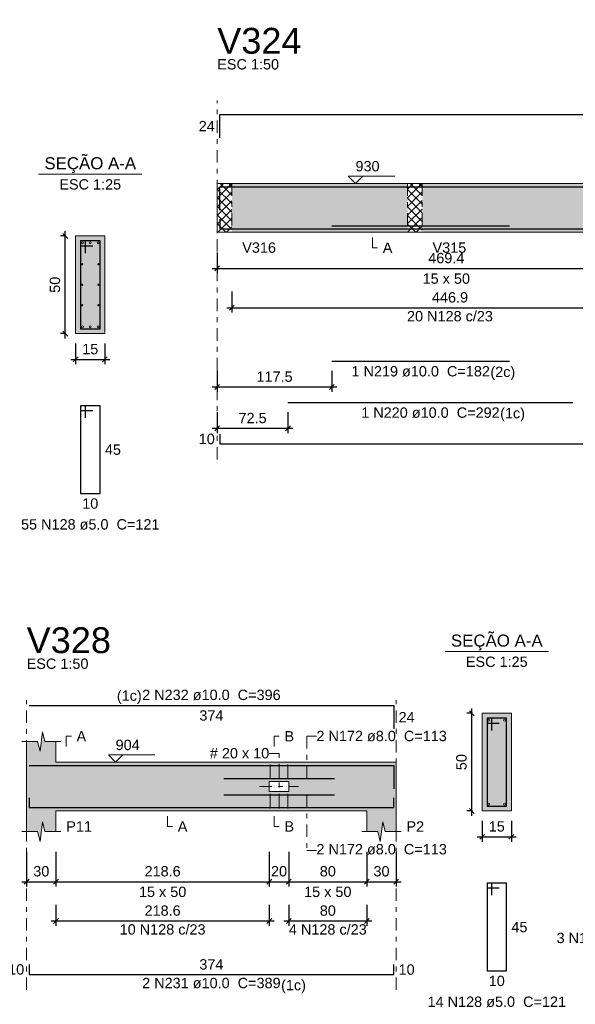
# Model space of a CAD drawing. Header units: millimetres. Extents: x 0 to 119, y 0 to 84.
# Tile 7 of 30: x 32 to 43, y 21 to 42. Entities that reach past the tile are written whole.
import ezdxf

# ---------------------------------------------------------------- set-up
doc = ezdxf.new("R2010")
doc.units = ezdxf.units.MM
doc.header["$MEASUREMENT"] = 0
doc.linetypes.add('DASHDOT', pattern=[2.54, 1.27, -0.635, 0, -0.635])
doc.linetypes.add('NULL', pattern=[0])
doc.layers.get('0').update_dxf_attribs({"lineweight": 18})
for name, color, linetype, lineweight in [('Descrição da armadura', 7, 'Continuous', 0), ('DT-Arm complementar', 5, 'Continuous', 5), ('DT-Barras na forma', 2, 'Continuous', 30), ('DT-Barras no corte', 5, 'Continuous', 5), ('DT-Barras rebatidas', 2, 'Continuous', 30), ('DT-Cotas', 9, 'Continuous', 5), ('DT-Forma', 5, 'Continuous', 5), ('DT-Hachura forma vigas', 254, 'Continuous', 5), ('DT-Hachura intersecção vigas', 9, 'Continuous', 5), ('DT-Hachura seção vigas', 254, 'Continuous', 5), ('DT-Pontilhado', 9, 'DASHDOT', 5), ('DT-Textos', 7, 'Continuous', 5), ('DT-Título', 3, 'Continuous', 20), ('Textos armaduras', 7, 'Continuous', 0)]:
    doc.layers.add(name, color=color, linetype=linetype, lineweight=lineweight)
doc.styles.add('Arial', font='txt')
doc.dimstyles.new('UM_25.000000', dxfattribs={"dimtxt": 0.18, "dimasz": 0.1, "dimexe": 0.1, "dimexo": 0.2, "dimgap": 0, "dimtad": 1, "dimtih": 1, "dimtoh": 1, "dimdec": 1, "dimlfac": 25, "dimzin": 0, "dimdsep": 46, "dimtxsty": 'Standard', "dimcen": 0.09, "dimdle": 0.1, "dimadec": 1, "dimazin": 2, "dimtfac": 1, "dimtdec": 4, "dimtofl": 0, "dimtmove": 0, "dimatfit": 3, "dimfxl": 1, "dimtolj": 1, "dimarcsym": 0})
doc.dimstyles.new('UM_50.000000', dxfattribs={"dimtxt": 0.18, "dimasz": 0.1, "dimexe": 0.1, "dimexo": 0.2, "dimgap": 0, "dimtad": 1, "dimtih": 1, "dimtoh": 1, "dimdec": 1, "dimlfac": 50, "dimzin": 0, "dimdsep": 46, "dimtxsty": 'Standard', "dimcen": 0.09, "dimdle": 0.1, "dimadec": 1, "dimazin": 2, "dimtfac": 1, "dimtdec": 4, "dimtofl": 0, "dimtmove": 0, "dimatfit": 3, "dimfxl": 1, "dimtolj": 1, "dimarcsym": 0})

# ---------------------------------------------------------------- blocks, each defined once
blk = doc.blocks.new('_Oblique')
at = {"color": 0, "linetype": 'ByBlock', "lineweight": -2}
blk.add_line((-0.5, -0.5), (0.5, 0.5), dxfattribs=at)
blk = doc.blocks.new('*D197')
at = {"layer": 'Defpoints', "color": 0}
for p in [(32.854, 37.141), (33.065, 37.141), (33.065, 35.141)]:
    blk.add_point(p, dxfattribs=at)
at = {"layer": 'DT-Cotas', "color": 0, "lineweight": -2}
for p, q in [((32.865, 37.141), (32.754, 37.141)), ((32.854, 35.041), (32.854, 37.241)), ((32.865, 35.141), (32.754, 35.141))]:
    blk.add_line(p, q, dxfattribs=at)
at = {"layer": 'DT-Cotas', "color": 0, "lineweight": -2, "xscale": 0.1, "yscale": 0.1, "zscale": 0.1}
for p, rotation in [((32.854, 37.141), 90), ((32.854, 35.141), 270)]:
    blk.add_blockref('_Oblique', p, dxfattribs=dict(at, rotation=rotation))
at = {"layer": 'DT-Cotas', "color": 7, "insert": (32.642, 36.141), "char_height": 0.2118, "attachment_point": 5, "rotation": 90, "style": 'Arial'}
blk.add_mtext('\\A1;50', dxfattribs=at)
blk = doc.blocks.new('*D198')
at = {"layer": 'Defpoints', "color": 0}
for p in [(33.065, 35.141), (33.665, 35.141), (33.665, 34.612)]:
    blk.add_point(p, dxfattribs=at)
at = {"layer": 'DT-Cotas', "color": 0, "lineweight": -2}
for p, q in [((33.065, 34.941), (33.065, 34.512)), ((33.665, 34.941), (33.665, 34.512)), ((32.965, 34.612), (33.765, 34.612))]:
    blk.add_line(p, q, dxfattribs=at)
at = {"layer": 'DT-Cotas', "color": 0, "lineweight": -2, "xscale": 0.1, "yscale": 0.1, "zscale": 0.1, "rotation": 180}
blk.add_blockref('_Oblique', (33.065, 34.612), dxfattribs=at)
at = {"layer": 'DT-Cotas', "color": 0, "lineweight": -2, "xscale": 0.1, "yscale": 0.1, "zscale": 0.1}
blk.add_blockref('_Oblique', (33.665, 34.612), dxfattribs=at)
at = {"layer": 'DT-Cotas', "color": 7, "insert": (33.365, 34.823), "char_height": 0.2118, "attachment_point": 5, "rotation": 0.0057, "style": 'Arial'}
blk.add_mtext('\\A1;15', dxfattribs=at)
blk = doc.blocks.new('*D203')
at = {"layer": 'Defpoints', "color": 0}
for p in [(35.967, 37.005), (45.356, 37.005), (45.356, 36.476)]:
    blk.add_point(p, dxfattribs=at)
at = {"layer": 'DT-Cotas', "color": 0, "lineweight": -2}
for p, q in [((35.967, 36.805), (35.967, 36.376)), ((45.356, 36.805), (45.356, 36.376)), ((35.867, 36.476), (45.456, 36.476))]:
    blk.add_line(p, q, dxfattribs=at)
at = {"layer": 'DT-Cotas', "color": 0, "lineweight": -2, "xscale": 0.1, "yscale": 0.1, "zscale": 0.1, "rotation": 180}
blk.add_blockref('_Oblique', (35.967, 36.476), dxfattribs=at)
at = {"layer": 'DT-Cotas', "color": 0, "lineweight": -2, "xscale": 0.1, "yscale": 0.1, "zscale": 0.1}
blk.add_blockref('_Oblique', (45.356, 36.476), dxfattribs=at)
at = {"layer": 'DT-Cotas', "color": 7, "insert": (40.662, 36.687), "char_height": 0.2118, "attachment_point": 5, "rotation": 0.0057, "style": 'Arial'}
blk.add_mtext('\\A1;469.4', dxfattribs=at)
blk = doc.blocks.new('*D206')
at = {"layer": 'Defpoints', "color": 0}
for p in [(35.967, 34.576), (38.317, 34.576), (35.967, 34.046)]:
    blk.add_point(p, dxfattribs=at)
at = {"layer": 'DT-Cotas', "color": 0, "lineweight": -2}
for p, q in [((35.967, 34.376), (35.967, 33.946)), ((38.317, 34.376), (38.317, 33.946)), ((38.417, 34.046), (35.867, 34.046))]:
    blk.add_line(p, q, dxfattribs=at)
at = {"layer": 'DT-Cotas', "color": 0, "lineweight": -2, "xscale": 0.1, "yscale": 0.1, "zscale": 0.1, "rotation": 180}
blk.add_blockref('_Oblique', (35.967, 34.046), dxfattribs=at)
at = {"layer": 'DT-Cotas', "color": 0, "lineweight": -2, "xscale": 0.1, "yscale": 0.1, "zscale": 0.1}
blk.add_blockref('_Oblique', (38.317, 34.046), dxfattribs=at)
at = {"layer": 'DT-Cotas', "color": 7, "insert": (37.142, 34.258), "char_height": 0.2118, "attachment_point": 5, "rotation": 0.0057, "style": 'Arial'}
blk.add_mtext('\\A1;117.5', dxfattribs=at)
blk = doc.blocks.new('*D207')
at = {"layer": 'Defpoints', "color": 0}
for p in [(35.967, 33.729), (37.417, 33.729), (35.967, 33.199)]:
    blk.add_point(p, dxfattribs=at)
at = {"layer": 'DT-Cotas', "color": 0, "lineweight": -2}
for p, q in [((35.967, 33.529), (35.967, 33.099)), ((37.417, 33.529), (37.417, 33.099)), ((37.517, 33.199), (35.867, 33.199))]:
    blk.add_line(p, q, dxfattribs=at)
at = {"layer": 'DT-Cotas', "color": 0, "lineweight": -2, "xscale": 0.1, "yscale": 0.1, "zscale": 0.1, "rotation": 180}
blk.add_blockref('_Oblique', (35.967, 33.199), dxfattribs=at)
at = {"layer": 'DT-Cotas', "color": 0, "lineweight": -2, "xscale": 0.1, "yscale": 0.1, "zscale": 0.1}
blk.add_blockref('_Oblique', (37.417, 33.199), dxfattribs=at)
at = {"layer": 'DT-Cotas', "color": 7, "insert": (36.692, 33.411), "char_height": 0.2118, "attachment_point": 5, "rotation": 0.0057, "style": 'Arial'}
blk.add_mtext('\\A1;72.5', dxfattribs=at)
blk = doc.blocks.new('*D211')
at = {"layer": 'Defpoints', "color": 0}
for p in [(36.267, 36.2), (45.206, 36.2), (45.206, 35.671)]:
    blk.add_point(p, dxfattribs=at)
at = {"layer": 'DT-Cotas', "color": 0, "lineweight": -2}
for p, q in [((36.267, 36), (36.267, 35.571)), ((45.206, 36), (45.206, 35.571)), ((36.167, 35.671), (45.306, 35.671))]:
    blk.add_line(p, q, dxfattribs=at)
at = {"layer": 'DT-Cotas', "color": 0, "lineweight": -2, "xscale": 0.1, "yscale": 0.1, "zscale": 0.1, "rotation": 180}
blk.add_blockref('_Oblique', (36.267, 35.671), dxfattribs=at)
at = {"layer": 'DT-Cotas', "color": 0, "lineweight": -2, "xscale": 0.1, "yscale": 0.1, "zscale": 0.1}
blk.add_blockref('_Oblique', (45.206, 35.671), dxfattribs=at)
at = {"layer": 'DT-Cotas', "color": 7, "insert": (40.737, 35.882), "char_height": 0.2118, "attachment_point": 5, "rotation": 0.0057, "style": 'Arial'}
blk.add_mtext('\\A1;446.9', dxfattribs=at)
blk = doc.blocks.new('*D245')
at = {"layer": 'Defpoints', "color": 0}
for p in [(32.062, 24.73), (32.662, 24.73), (32.662, 23.917)]:
    blk.add_point(p, dxfattribs=at)
at = {"layer": 'DT-Cotas', "color": 0, "lineweight": -2}
for p, q in [((32.062, 24.53), (32.062, 23.817)), ((32.662, 24.53), (32.662, 23.817)), ((31.962, 23.917), (32.762, 23.917))]:
    blk.add_line(p, q, dxfattribs=at)
at = {"layer": 'DT-Cotas', "color": 0, "lineweight": -2, "xscale": 0.1, "yscale": 0.1, "zscale": 0.1, "rotation": 180}
blk.add_blockref('_Oblique', (32.062, 23.917), dxfattribs=at)
at = {"layer": 'DT-Cotas', "color": 0, "lineweight": -2, "xscale": 0.1, "yscale": 0.1, "zscale": 0.1}
blk.add_blockref('_Oblique', (32.662, 23.917), dxfattribs=at)
at = {"layer": 'DT-Cotas', "color": 7, "insert": (32.362, 24.129), "char_height": 0.2118, "attachment_point": 5, "rotation": 0.0057, "style": 'Arial'}
blk.add_mtext('\\A1;30', dxfattribs=at)
blk = doc.blocks.new('*D246')
at = {"layer": 'Defpoints', "color": 0}
for p in [(32.662, 24.73), (37.034, 24.73), (37.034, 23.917)]:
    blk.add_point(p, dxfattribs=at)
at = {"layer": 'DT-Cotas', "color": 0, "lineweight": -2}
for p, q in [((32.662, 24.53), (32.662, 23.817)), ((37.034, 24.53), (37.034, 23.817)), ((32.562, 23.917), (37.134, 23.917))]:
    blk.add_line(p, q, dxfattribs=at)
at = {"layer": 'DT-Cotas', "color": 0, "lineweight": -2, "xscale": 0.1, "yscale": 0.1, "zscale": 0.1, "rotation": 180}
blk.add_blockref('_Oblique', (32.662, 23.917), dxfattribs=at)
at = {"layer": 'DT-Cotas', "color": 0, "lineweight": -2, "xscale": 0.1, "yscale": 0.1, "zscale": 0.1}
blk.add_blockref('_Oblique', (37.034, 23.917), dxfattribs=at)
at = {"layer": 'DT-Cotas', "color": 7, "insert": (34.848, 24.129), "char_height": 0.2118, "attachment_point": 5, "style": 'Arial'}
blk.add_mtext('\\A1;218.6', dxfattribs=at)
blk = doc.blocks.new('*D247')
at = {"layer": 'Defpoints', "color": 0}
for p in [(37.034, 24.73), (37.434, 24.73), (37.434, 23.917)]:
    blk.add_point(p, dxfattribs=at)
at = {"layer": 'DT-Cotas', "color": 0, "lineweight": -2}
for p, q in [((37.034, 24.53), (37.034, 23.817)), ((37.434, 24.53), (37.434, 23.817)), ((36.934, 23.917), (37.534, 23.917))]:
    blk.add_line(p, q, dxfattribs=at)
at = {"layer": 'DT-Cotas', "color": 0, "lineweight": -2, "xscale": 0.1, "yscale": 0.1, "zscale": 0.1, "rotation": 180}
blk.add_blockref('_Oblique', (37.034, 23.917), dxfattribs=at)
at = {"layer": 'DT-Cotas', "color": 0, "lineweight": -2, "xscale": 0.1, "yscale": 0.1, "zscale": 0.1}
blk.add_blockref('_Oblique', (37.434, 23.917), dxfattribs=at)
at = {"layer": 'DT-Cotas', "color": 7, "insert": (37.234, 24.129), "char_height": 0.2118, "attachment_point": 5, "rotation": 0.0057, "style": 'Arial'}
blk.add_mtext('\\A1;20', dxfattribs=at)
blk = doc.blocks.new('*D248')
at = {"layer": 'Defpoints', "color": 0}
for p in [(37.434, 24.73), (39.034, 24.73), (39.034, 23.917)]:
    blk.add_point(p, dxfattribs=at)
at = {"layer": 'DT-Cotas', "color": 0, "lineweight": -2}
for p, q in [((37.434, 24.53), (37.434, 23.817)), ((39.034, 24.53), (39.034, 23.817)), ((37.334, 23.917), (39.134, 23.917))]:
    blk.add_line(p, q, dxfattribs=at)
at = {"layer": 'DT-Cotas', "color": 0, "lineweight": -2, "xscale": 0.1, "yscale": 0.1, "zscale": 0.1, "rotation": 180}
blk.add_blockref('_Oblique', (37.434, 23.917), dxfattribs=at)
at = {"layer": 'DT-Cotas', "color": 0, "lineweight": -2, "xscale": 0.1, "yscale": 0.1, "zscale": 0.1}
blk.add_blockref('_Oblique', (39.034, 23.917), dxfattribs=at)
at = {"layer": 'DT-Cotas', "color": 7, "insert": (38.234, 24.129), "char_height": 0.2118, "attachment_point": 5, "rotation": 0.0057, "style": 'Arial'}
blk.add_mtext('\\A1;80', dxfattribs=at)
blk = doc.blocks.new('*D249')
at = {"layer": 'Defpoints', "color": 0}
for p in [(39.034, 24.73), (39.634, 24.73), (39.634, 23.917)]:
    blk.add_point(p, dxfattribs=at)
at = {"layer": 'DT-Cotas', "color": 0, "lineweight": -2}
for p, q in [((39.034, 24.53), (39.034, 23.817)), ((39.634, 24.53), (39.634, 23.817)), ((38.934, 23.917), (39.734, 23.917))]:
    blk.add_line(p, q, dxfattribs=at)
at = {"layer": 'DT-Cotas', "color": 0, "lineweight": -2, "xscale": 0.1, "yscale": 0.1, "zscale": 0.1, "rotation": 180}
blk.add_blockref('_Oblique', (39.034, 23.917), dxfattribs=at)
at = {"layer": 'DT-Cotas', "color": 0, "lineweight": -2, "xscale": 0.1, "yscale": 0.1, "zscale": 0.1}
blk.add_blockref('_Oblique', (39.634, 23.917), dxfattribs=at)
at = {"layer": 'DT-Cotas', "color": 7, "insert": (39.334, 24.129), "char_height": 0.2118, "attachment_point": 5, "rotation": 0.0057, "style": 'Arial'}
blk.add_mtext('\\A1;30', dxfattribs=at)
blk = doc.blocks.new('*D250')
at = {"layer": 'Defpoints', "color": 0}
for p in [(41.184, 27.365), (41.396, 27.365), (41.396, 25.365)]:
    blk.add_point(p, dxfattribs=at)
at = {"layer": 'DT-Cotas', "color": 0, "lineweight": -2}
for p, q in [((41.184, 25.265), (41.184, 27.465)), ((41.196, 27.365), (41.084, 27.365)), ((41.196, 25.365), (41.084, 25.365))]:
    blk.add_line(p, q, dxfattribs=at)
at = {"layer": 'DT-Cotas', "color": 0, "lineweight": -2, "xscale": 0.1, "yscale": 0.1, "zscale": 0.1}
for p, rotation in [((41.184, 27.365), 90), ((41.184, 25.365), 270)]:
    blk.add_blockref('_Oblique', p, dxfattribs=dict(at, rotation=rotation))
at = {"layer": 'DT-Cotas', "color": 7, "insert": (40.972, 26.365), "char_height": 0.2118, "attachment_point": 5, "rotation": 90, "style": 'Arial'}
blk.add_mtext('\\A1;50', dxfattribs=at)
blk = doc.blocks.new('*D251')
at = {"layer": 'Defpoints', "color": 0}
for p in [(41.396, 25.365), (41.996, 25.365), (41.996, 24.836)]:
    blk.add_point(p, dxfattribs=at)
at = {"layer": 'DT-Cotas', "color": 0, "lineweight": -2}
for p, q in [((41.396, 25.165), (41.396, 24.736)), ((41.996, 25.165), (41.996, 24.736)), ((41.296, 24.836), (42.096, 24.836))]:
    blk.add_line(p, q, dxfattribs=at)
at = {"layer": 'DT-Cotas', "color": 0, "lineweight": -2, "xscale": 0.1, "yscale": 0.1, "zscale": 0.1, "rotation": 180}
blk.add_blockref('_Oblique', (41.396, 24.836), dxfattribs=at)
at = {"layer": 'DT-Cotas', "color": 0, "lineweight": -2, "xscale": 0.1, "yscale": 0.1, "zscale": 0.1}
blk.add_blockref('_Oblique', (41.996, 24.836), dxfattribs=at)
at = {"layer": 'DT-Cotas', "color": 7, "insert": (41.696, 25.048), "char_height": 0.2118, "attachment_point": 5, "rotation": 0.0057, "style": 'Arial'}
blk.add_mtext('\\A1;15', dxfattribs=at)
blk = doc.blocks.new('*D257')
at = {"layer": 'Defpoints', "color": 0}
for p in [(32.662, 23.642), (37.034, 23.642), (37.034, 23.113)]:
    blk.add_point(p, dxfattribs=at)
at = {"layer": 'DT-Cotas', "color": 0, "lineweight": -2}
for p, q in [((32.662, 23.442), (32.662, 23.013)), ((37.034, 23.442), (37.034, 23.013)), ((32.562, 23.113), (37.134, 23.113))]:
    blk.add_line(p, q, dxfattribs=at)
at = {"layer": 'DT-Cotas', "color": 0, "lineweight": -2, "xscale": 0.1, "yscale": 0.1, "zscale": 0.1, "rotation": 180}
blk.add_blockref('_Oblique', (32.662, 23.113), dxfattribs=at)
at = {"layer": 'DT-Cotas', "color": 0, "lineweight": -2, "xscale": 0.1, "yscale": 0.1, "zscale": 0.1}
blk.add_blockref('_Oblique', (37.034, 23.113), dxfattribs=at)
at = {"layer": 'DT-Cotas', "color": 7, "insert": (34.848, 23.324), "char_height": 0.2118, "attachment_point": 5, "style": 'Arial'}
blk.add_mtext('\\A1;218.6', dxfattribs=at)
blk = doc.blocks.new('*D258')
at = {"layer": 'Defpoints', "color": 0}
for p in [(37.434, 23.642), (39.034, 23.642), (39.034, 23.113)]:
    blk.add_point(p, dxfattribs=at)
at = {"layer": 'DT-Cotas', "color": 0, "lineweight": -2}
for p, q in [((37.434, 23.442), (37.434, 23.013)), ((39.034, 23.442), (39.034, 23.013)), ((37.334, 23.113), (39.134, 23.113))]:
    blk.add_line(p, q, dxfattribs=at)
at = {"layer": 'DT-Cotas', "color": 0, "lineweight": -2, "xscale": 0.1, "yscale": 0.1, "zscale": 0.1, "rotation": 180}
blk.add_blockref('_Oblique', (37.434, 23.113), dxfattribs=at)
at = {"layer": 'DT-Cotas', "color": 0, "lineweight": -2, "xscale": 0.1, "yscale": 0.1, "zscale": 0.1}
blk.add_blockref('_Oblique', (39.034, 23.113), dxfattribs=at)
at = {"layer": 'DT-Cotas', "color": 7, "insert": (38.234, 23.324), "char_height": 0.2118, "attachment_point": 5, "rotation": 0.0057, "style": 'Arial'}
blk.add_mtext('\\A1;80', dxfattribs=at)

msp = doc.modelspace()

# ---------------------------------------------------------------- hatches: boundary and pattern name
at = {"layer": 'DT-Hachura forma vigas', "linetype": 'Continuous'}
for points in [[(36.2674, 37.2168), (39.8674, 37.2168), (39.8674, 38.2168), (36.2674, 38.2168), (36.2674, 37.2168)], [(40.1674, 37.2168), (45.2058, 37.2168), (45.2058, 38.2168), (40.1674, 38.2168), (40.1674, 37.2168)]]:
    msp.add_hatch(color=254, dxfattribs=at).paths.add_polyline_path(points)
h = msp.add_hatch(color=254, dxfattribs=at)
h.paths.add_polyline_path([(39.6336, 24.9416), (39.6336, 25.3652), (39.6336, 26.3652), (39.0336, 26.3652), (32.662, 26.3652), (32.662, 26.7888), (32.437, 26.7888), (32.387, 26.9888), (32.337, 26.5888), (32.287, 26.7888), (32.062, 26.7888), (32.062, 26.3652), (32.062, 25.3652), (32.062, 24.9416), (32.287, 24.9416), (32.337, 24.7416), (32.387, 25.1416), (32.437, 24.9416), (32.662, 24.9416), (32.662, 25.3652), (39.0336, 25.3652), (39.0336, 24.9416), (39.2586, 24.9416), (39.3086, 24.7416), (39.3586, 25.1416), (39.4086, 24.9416), (39.6336, 24.9416)])
h.paths.add_polyline_path([(37.4336, 25.9652), (37.0336, 25.9652), (37.0336, 25.7652), (37.4336, 25.7652), (37.4336, 25.9652)], flags=0)
at = {"layer": 'DT-Hachura intersecção vigas', "linetype": 'Continuous'}
h = msp.add_hatch(dxfattribs=at)
h.set_pattern_fill('ANSI37', color=9, style=0)
h.paths.add_polyline_path([(35.9674, 37.2168), (36.2674, 37.2168), (36.2674, 38.2168), (35.9674, 38.2168), (35.9674, 37.2168)])
h = msp.add_hatch(dxfattribs=at)
h.set_pattern_fill('ANSI37', color=9, style=0)
h.paths.add_polyline_path([(39.8674, 37.2168), (40.1674, 37.2168), (40.1674, 38.2168), (39.8674, 38.2168), (39.8674, 37.2168)])
at = {"layer": 'DT-Hachura seção vigas', "linetype": 'Continuous'}
for points in [[(33.0653, 35.1412), (33.0653, 35.1412), (33.6653, 35.1412), (33.6653, 37.1412), (33.0653, 37.1412), (33.0653, 35.1412)], [(41.3958, 25.3652), (41.3958, 25.3652), (41.9958, 25.3652), (41.9958, 27.3652), (41.3958, 27.3652), (41.3958, 25.3652)]]:
    msp.add_hatch(color=254, dxfattribs=at).paths.add_polyline_path(points)

# ---------------------------------------------------------------- linework, layer by layer
at = {"layer": 'DT-Arm complementar'}
for p, q in [((37.0536, 26.3152), (37.0536, 26.0152)), ((37.2336, 26.3152), (37.2336, 26.0152)), ((37.4136, 26.3152), (37.4136, 26.0152)), ((37.0536, 25.7152), (37.0536, 25.4152)), ((37.2336, 25.7152), (37.2336, 25.4152)), ((37.4136, 25.7152), (37.4136, 25.4152))]:
    msp.add_line(p, q, dxfattribs=at)
at = {"layer": 'DT-Barras na forma'}
for p, q in [((33.2653, 37.0412), (33.1653, 37.0412)), ((33.1653, 37.0412), (33.1653, 35.2412)), ((33.5653, 37.0412), (33.1653, 37.0412)), ((33.1653, 37.0412), (33.1653, 36.9412)), ((33.1653, 36.9412), (33.4154, 36.9412)), ((33.2653, 36.7912), (33.2653, 37.0412)), ((33.5653, 35.2412), (33.5653, 37.0412)), ((33.1653, 35.2412), (33.5653, 35.2412)), ((41.5958, 27.2652), (41.4958, 27.2652)), ((41.4958, 27.2652), (41.4958, 25.4652)), ((41.8958, 27.2652), (41.4958, 27.2652)), ((41.4958, 27.2652), (41.4958, 27.1652)), ((41.5958, 27.0152), (41.5958, 27.2652)), ((41.8958, 25.4652), (41.8958, 27.2652)), ((41.4958, 27.1652), (41.7458, 27.1652)), ((41.4958, 25.4652), (41.8958, 25.4652))]:
    msp.add_line(p, q, dxfattribs=at)
for points in [[(36.0174, 37.669), (36.0174, 38.1468), (59.5396, 38.1468)], [(36.0174, 37.4868), (36.0174, 37.2868), (57.0314, 37.2868)], [(38.3174, 37.3468), (41.9558, 37.3468)], [(37.4174, 37.2868), (43.2558, 37.2868)], [(32.112, 26.2952), (39.5836, 26.2952), (39.5836, 25.8174)], [(36.0999, 26.0332), (38.3673, 26.0332)], [(32.112, 25.6352), (32.112, 25.4352), (39.5836, 25.4352), (39.5836, 25.6352)], [(36.0999, 25.6972), (38.3673, 25.6972)]]:
    msp.add_lwpolyline(points, dxfattribs=at)
at = {"layer": 'DT-Barras no corte'}
for centre, radius in [((33.2053, 37.0012), 0.02), ((33.3653, 37.0012), 0.02), ((33.5253, 37.0012), 0.02), ((33.1979, 36.5612), 0.0126), ((33.5327, 36.5612), 0.0126), ((33.1979, 36.1412), 0.0126), ((33.5327, 36.1412), 0.0126), ((33.1979, 35.7212), 0.0126), ((33.5327, 35.7212), 0.0126), ((33.2053, 35.2812), 0.02), ((33.3653, 35.2812), 0.02), ((33.5253, 35.2812), 0.02), ((41.5358, 27.2252), 0.02), ((41.8558, 27.2252), 0.02), ((41.5358, 25.5052), 0.02), ((41.8558, 25.5052), 0.02)]:
    msp.add_circle(centre, radius, dxfattribs=at)
at = {"layer": 'DT-Barras rebatidas'}
for points in [[(36.0174, 39.1516), (36.0174, 39.6294), (59.5396, 39.6294)], [(38.3174, 34.5758), (41.9558, 34.5758)], [(37.4174, 33.7286), (43.2558, 33.7286)], [(33.2653, 33.4145), (33.2653, 33.6645), (33.1653, 33.6645), (33.1653, 31.8645), (33.5653, 31.8645), (33.5653, 33.6645), (33.1653, 33.6645), (33.1653, 33.5645), (33.4154, 33.5645)], [(36.0174, 33.0814), (36.0174, 32.8814), (57.0314, 32.8814)], [(32.112, 27.5249), (39.5836, 27.5249), (39.5836, 27.0471)], [(41.5958, 23.6385), (41.5958, 23.8885), (41.4958, 23.8885), (41.4958, 22.0885), (41.8958, 22.0885), (41.8958, 23.8885), (41.4958, 23.8885), (41.4958, 23.7885), (41.7458, 23.7885)], [(32.112, 22.2176), (32.112, 22.0176), (39.5836, 22.0176), (39.5836, 22.2176)]]:
    msp.add_lwpolyline(points, dxfattribs=at)
at = {"layer": 'DT-Forma', "linetype": 'Continuous'}
for p, q in [((35.9674, 37.2168), (35.9674, 38.2168)), ((32.062, 25.3652), (32.062, 26.3652)), ((39.6336, 26.3652), (39.6336, 25.3652))]:
    msp.add_line(p, q, dxfattribs=at)
at = {"layer": 'DT-Forma'}
for p, q in [((35.9674, 38.2168), (36.2674, 38.2168)), ((36.2674, 38.2168), (39.8674, 38.2168)), ((39.8674, 38.2168), (40.1674, 38.2168)), ((40.1674, 38.2168), (45.2058, 38.2168)), ((33.6653, 37.1412), (33.0653, 37.1412)), ((33.0653, 37.1412), (33.0653, 35.1412)), ((33.6653, 35.1412), (33.6653, 37.1412)), ((35.9674, 37.2168), (36.2674, 37.2168)), ((36.2674, 37.2168), (39.8674, 37.2168)), ((39.8674, 37.2168), (40.1674, 37.2168)), ((40.1674, 37.2168), (45.2058, 37.2168)), ((33.0653, 35.1412), (33.6653, 35.1412)), ((41.9958, 27.3652), (41.3958, 27.3652)), ((41.3958, 27.3652), (41.3958, 25.3652)), ((41.9958, 25.3652), (41.9958, 27.3652)), ((32.337, 26.5888), (32.387, 26.9888)), ((32.387, 26.9888), (32.437, 26.7888)), ((31.962, 26.7888), (32.287, 26.7888)), ((32.062, 26.3652), (32.062, 26.7888)), ((32.287, 26.7888), (32.337, 26.5888)), ((32.437, 26.7888), (32.762, 26.7888)), ((32.662, 26.7888), (32.662, 26.3652)), ((32.662, 26.3652), (39.0336, 26.3652)), ((39.0336, 26.3652), (39.6336, 26.3652)), ((32.062, 25.3652), (32.062, 24.9416)), ((32.662, 24.9416), (32.662, 25.3652)), ((32.662, 25.3652), (39.0336, 25.3652)), ((39.0336, 25.3652), (39.0336, 24.9416)), ((39.6336, 24.9416), (39.6336, 25.3652)), ((41.3958, 25.3652), (41.9958, 25.3652)), ((32.337, 24.7416), (32.387, 25.1416)), ((32.387, 25.1416), (32.437, 24.9416)), ((39.3086, 24.7416), (39.3586, 25.1416)), ((39.3586, 25.1416), (39.4086, 24.9416)), ((31.962, 24.9416), (32.287, 24.9416)), ((32.287, 24.9416), (32.337, 24.7416)), ((32.437, 24.9416), (32.762, 24.9416)), ((38.9336, 24.9416), (39.2586, 24.9416)), ((39.2586, 24.9416), (39.3086, 24.7416)), ((39.4086, 24.9416), (39.7336, 24.9416))]:
    msp.add_line(p, q, dxfattribs=at)
msp.add_lwpolyline([(37.2336, 25.9652), (37.0336, 25.9652), (37.0336, 25.7652), (37.4336, 25.7652), (37.4336, 25.9652), (37.2336, 25.9652)], close=True, dxfattribs=at)
at = {"layer": 'DT-Pontilhado', "ltscale": 0.2}
for p, q in [((35.9674, 32.5637), (35.9674, 39.9118)), ((36.2674, 38.2168), (36.2674, 37.2168)), ((39.8674, 38.2168), (39.8674, 37.2168)), ((40.1674, 38.2168), (40.1674, 37.2168)), ((32.062, 21.6999), (32.062, 27.6366)), ((39.6336, 21.6999), (39.6336, 27.6366)), ((37.8005, 26.0332), (37.8005, 26.8947)), ((37.8005, 26.8947), (38.0005, 26.8947)), ((37.2336, 26.5453), (37.0336, 26.5453)), ((37.2336, 25.4652), (37.2336, 26.5453)), ((36.8336, 25.8652), (37.6336, 25.8652)), ((37.8005, 25.6972), (37.8005, 24.5541)), ((37.8005, 24.5541), (38.0005, 24.5541))]:
    msp.add_line(p, q, dxfattribs=at)
at = {"layer": 'DT-Textos'}
for p, q in [((32.3063, 38.4061), (34.4243, 38.4061)), ((40.6368, 28.6301), (42.7548, 28.6301))]:
    msp.add_line(p, q, dxfattribs=at)
for points in [[(38.9489, 38.3651), (38.8006, 38.2168), (38.6524, 38.3651), (39.6055, 38.3651)], [(39.1474, 37.1109), (39.1474, 36.8991), (39.2533, 36.8991)], [(32.8738, 26.6829), (32.8738, 26.8947), (32.9797, 26.8947)], [(37.1336, 26.6829), (37.1336, 26.8947), (37.2395, 26.8947)], [(34.0335, 26.5135), (33.8852, 26.3652), (33.737, 26.5135), (34.6901, 26.5135)], [(34.9478, 25.2593), (34.9478, 25.0475), (35.0537, 25.0475)], [(37.1336, 25.2593), (37.1336, 25.0475), (37.2395, 25.0475)]]:
    msp.add_lwpolyline(points, dxfattribs=at)

# ---------------------------------------------------------------- texts
at = {"layer": 'Descrição da armadura', "linetype": 'NULL', "char_height": 0.2118, "line_spacing_factor": 0.9, "style": 'Arial'}
for s, insert, width, attachment_point in [('20 N128 c/23', (40.7366, 35.389), 3.450264, 8), ('1 N219 ø10.0  C=182', (40.1365, 34.2583), 5.562109, 8), ('1 N220 ø10.0  C=292', (40.3365, 33.4113), 5.562109, 8), ('55 N128 ø5.0  C=121', (33.3653, 31.1233), 5.562109, 8), ('2 N232 ø10.0  C=396', (35.8481, 27.6312), 5.562109, 8), ('2 N172 ø8.0  C=113', (38.0001, 26.7891), 5.239541, 7), ('2 N172 ø8.0  C=113', (38.0001, 24.4703), 5.239541, 7), ('10 N128 c/23', (34.8478, 22.8308), 3.450264, 8), ('4 N128 c/23', (38.2336, 22.8308), 3.127695, 8), ('3 N131 ø5.0 c/9  C=61', (44.4141, 22.6531), 5.851826, 8), ('2 N231 ø10.0  C=389', (35.8478, 21.9477), 5.562109, 2), ('14 N128 ø5.0  C=121', (41.6961, 21.3471), 5.562109, 8)]:
    msp.add_mtext(s, dxfattribs=dict(at, insert=insert, width=width, attachment_point=attachment_point))
at = {"layer": 'DT-Textos', "linetype": 'NULL', "line_spacing_factor": 0.798, "style": 'Arial'}
for s, insert, char_height, width, attachment_point in [('ESC 1:50', (35.9675, 40.5473), 0.2118, 2.482559, 7), ('SEÇÃO A-A', (33.3653, 38.4304), 0.2471, 3.812061, 8), ('930', (38.8005, 38.4603), 0.2118, 0.967705, 7), ('ESC 1:25', (33.3653, 38.0883), 0.2118, 2.482559, 8), ('V316', (36.4795, 36.7933), 0.2118, 1.354561, 7), ('A', (39.3595, 36.7933), 0.2118, 0.386855, 7), ('V315', (40.3795, 36.7933), 0.2118, 1.354561, 7), ('15 x 50', (40.6615, 36.1583), 0.2118, 1.902559, 8), ('(2c)', (41.5645, 34.1884), 0.2118, 0.998857, 7), ('(1c)', (41.7645, 33.3414), 0.2118, 0.998857, 7), ('SEÇÃO A-A', (41.6961, 28.6542), 0.2471, 3.812061, 8), ('ESC 1:50', (32.0621, 28.2721), 0.2118, 2.482559, 7), ('ESC 1:25', (41.6961, 28.3121), 0.2118, 2.482559, 8), ('(1c)', (34.4201, 27.5572), 0.2118, 0.998857, 9), ('A', (33.0851, 26.7891), 0.2118, 0.386855, 7), ('B', (37.3451, 26.7891), 0.2118, 0.386855, 7), ('904', (33.8851, 26.6091), 0.2118, 0.967705, 7), ('# 20 x 10', (37.0331, 26.4391), 0.2118, 2.38627, 9), ('P11', (32.8741, 24.9421), 0.2118, 1.031992, 7), ('A', (35.1591, 24.9421), 0.2118, 0.386855, 7), ('B', (37.3451, 24.9421), 0.2118, 0.386855, 7), ('P2', (39.8451, 24.9421), 0.2118, 0.709424, 7), ('15 x 50', (34.8481, 23.6001), 0.2118, 1.902559, 8), ('15 x 50', (38.2331, 23.6001), 0.2118, 1.902559, 8), ('(1c)', (37.2761, 21.6303), 0.2118, 0.998857, 7)]:
    msp.add_mtext(s, dxfattribs=dict(at, insert=insert, char_height=char_height, width=width, attachment_point=attachment_point))
at = {"layer": 'DT-Título', "linetype": 'NULL', "char_height": 0.5295, "width": 3.456465, "attachment_point": 7, "line_spacing_factor": 0.798, "style": 'Arial'}
for s, insert in [('V324', (35.9675, 40.8652)), ('V328', (32.0621, 28.59))]:
    msp.add_mtext(s, dxfattribs=dict(at, insert=insert))
at = {"layer": 'Textos armaduras', "linetype": 'NULL', "char_height": 0.2118, "line_spacing_factor": 0.9, "style": 'Arial'}
for s, insert, width, attachment_point in [('24', (35.9174, 39.2846), 1.045137, 9), ('10', (35.9174, 32.8755), 1.045137, 9), ('45', (33.6653, 32.8704), 1.045137, 1), ('10', (33.3653, 31.7672), 1.045137, 2), ('374', (35.8478, 27.4276), 1.367705, 2), ('24', (39.6836, 27.3919), 1.045137, 1), ('45', (41.9958, 23.0944), 1.045137, 1), ('374', (35.8478, 22.1149), 1.367705, 8), ('10', (32.012, 22.0117), 1.045137, 9), ('10', (39.6836, 22.2235), 1.045137, 1), ('10', (41.6958, 21.9912), 1.045137, 2)]:
    msp.add_mtext(s, dxfattribs=dict(at, insert=insert, width=width, attachment_point=attachment_point))

# ---------------------------------------------------------------- dimensions: what is measured, and where the dimension line sits
at = {"layer": 'DT-Cotas'}
for base, p1, p2, angle, dimstyle, override, picture, middle, dimtype, turn in [((32.8535, 37.1412), (33.0653, 35.1412), (33.0653, 37.1412), 90, 'UM_25.000000', {"dimtxt": 0.2118, "dimasz": 0.1, "dimexe": 0.1, "dimexo": 0.2, "dimtad": 1, "dimtih": 0, "dimtoh": 0, "dimdec": 1, "dimlfac": 25, "dimzin": 8, "dimtxsty": 'Arial', "dimblk": 'Oblique', "dimblk1": 'Oblique', "dimblk2": 'Oblique', "dimsah": 1, "dimdle": 0.1, "dimse1": 0, "dimse2": 0, "dimclrt": 7, "dimadec": 1, "dimazin": 3, "dimtmove": 2, "dimldrblk": 'Oblique'}, '*D197', (32.6417, 36.1412), 160, 90), ((35.9674, 34.0463), (38.3174, 34.5758), (35.9674, 34.5758), 180, 'UM_50.000000', {"dimtxt": 0.2118, "dimasz": 0.1, "dimexe": 0.1, "dimexo": 0.2, "dimtad": 1, "dimtih": 0, "dimtoh": 0, "dimdec": 1, "dimlfac": 50, "dimzin": 8, "dimtxsty": 'Arial', "dimblk": 'Oblique', "dimblk1": 'Oblique', "dimblk2": 'Oblique', "dimsah": 1, "dimdle": 0.1, "dimse1": 0, "dimse2": 0, "dimclrt": 7, "dimadec": 1, "dimazin": 3, "dimtmove": 2, "dimldrblk": 'Oblique'}, '*D206', (37.1424, 34.2581), 161, 0.00573), ((35.9674, 33.1991), (37.4174, 33.7286), (35.9674, 33.7286), 180, 'UM_50.000000', {"dimtxt": 0.2118, "dimasz": 0.1, "dimexe": 0.1, "dimexo": 0.2, "dimtad": 1, "dimtih": 0, "dimtoh": 0, "dimdec": 1, "dimlfac": 50, "dimzin": 8, "dimtxsty": 'Arial', "dimblk": 'Oblique', "dimblk1": 'Oblique', "dimblk2": 'Oblique', "dimsah": 1, "dimdle": 0.1, "dimse1": 0, "dimse2": 0, "dimclrt": 7, "dimadec": 1, "dimazin": 3, "dimtmove": 2, "dimldrblk": 'Oblique'}, '*D207', (36.6924, 33.4109), 161, 0.00573), ((41.184, 27.3652), (41.3958, 25.3652), (41.3958, 27.3652), 90, 'UM_25.000000', {"dimtxt": 0.2118, "dimasz": 0.1, "dimexe": 0.1, "dimexo": 0.2, "dimtad": 1, "dimtih": 0, "dimtoh": 0, "dimdec": 1, "dimlfac": 25, "dimzin": 8, "dimtxsty": 'Arial', "dimblk": 'Oblique', "dimblk1": 'Oblique', "dimblk2": 'Oblique', "dimsah": 1, "dimdle": 0.1, "dimse1": 0, "dimse2": 0, "dimclrt": 7, "dimadec": 1, "dimazin": 3, "dimtmove": 2, "dimldrblk": 'Oblique'}, '*D250', (40.9722, 26.3652), 160, 90)]:
    dim = msp.add_linear_dim(base=base, p1=p1, p2=p2, angle=angle, dimstyle=dimstyle, override=override, dxfattribs=at)
    dim.commit()
    dim.dimension.update_dxf_attribs({"geometry": picture, "text_midpoint": middle, "dimtype": dimtype, "text_rotation": turn})
for base, p1, p2, dimstyle, override, picture, middle in [((45.3558, 36.4755), (35.9674, 37.005), (45.3558, 37.005), 'UM_50.000000', {"dimtxt": 0.2118, "dimasz": 0.1, "dimexe": 0.1, "dimexo": 0.2, "dimtad": 1, "dimtih": 0, "dimtoh": 0, "dimdec": 1, "dimlfac": 50, "dimzin": 8, "dimtxsty": 'Arial', "dimblk": 'Oblique', "dimblk1": 'Oblique', "dimblk2": 'Oblique', "dimsah": 1, "dimdle": 0.1, "dimse1": 0, "dimse2": 0, "dimclrt": 7, "dimadec": 1, "dimazin": 3, "dimtmove": 2, "dimldrblk": 'Oblique'}, '*D203', (40.6616, 36.6873)), ((45.2058, 35.6707), (36.2674, 36.2002), (45.2058, 36.2002), 'UM_50.000000', {"dimtxt": 0.2118, "dimasz": 0.1, "dimexe": 0.1, "dimexo": 0.2, "dimtad": 1, "dimtih": 0, "dimtoh": 0, "dimdec": 1, "dimlfac": 50, "dimzin": 8, "dimtxsty": 'Arial', "dimblk": 'Oblique', "dimblk1": 'Oblique', "dimblk2": 'Oblique', "dimsah": 1, "dimdle": 0.1, "dimse1": 0, "dimse2": 0, "dimclrt": 7, "dimadec": 1, "dimazin": 3, "dimtmove": 2, "dimldrblk": 'Oblique'}, '*D211', (40.7366, 35.8825)), ((33.6653, 34.6117), (33.0653, 35.1412), (33.6653, 35.1412), 'UM_25.000000', {"dimtxt": 0.2118, "dimasz": 0.1, "dimexe": 0.1, "dimexo": 0.2, "dimtad": 1, "dimtih": 0, "dimtoh": 0, "dimdec": 1, "dimlfac": 25, "dimzin": 8, "dimtxsty": 'Arial', "dimblk": 'Oblique', "dimblk1": 'Oblique', "dimblk2": 'Oblique', "dimsah": 1, "dimdle": 0.1, "dimse1": 0, "dimse2": 0, "dimclrt": 7, "dimadec": 1, "dimazin": 3, "dimtmove": 2, "dimldrblk": 'Oblique'}, '*D198', (33.3653, 34.8235)), ((41.9958, 24.8357), (41.3958, 25.3652), (41.9958, 25.3652), 'UM_25.000000', {"dimtxt": 0.2118, "dimasz": 0.1, "dimexe": 0.1, "dimexo": 0.2, "dimtad": 1, "dimtih": 0, "dimtoh": 0, "dimdec": 1, "dimlfac": 25, "dimzin": 8, "dimtxsty": 'Arial', "dimblk": 'Oblique', "dimblk1": 'Oblique', "dimblk2": 'Oblique', "dimsah": 1, "dimdle": 0.1, "dimse1": 0, "dimse2": 0, "dimclrt": 7, "dimadec": 1, "dimazin": 3, "dimtmove": 2, "dimldrblk": 'Oblique'}, '*D251', (41.6958, 25.0475)), ((32.662, 23.9174), (32.062, 24.7298), (32.662, 24.7298), 'UM_50.000000', {"dimtxt": 0.2118, "dimasz": 0.1, "dimexe": 0.1, "dimexo": 0.2, "dimtad": 1, "dimtih": 0, "dimtoh": 0, "dimdec": 1, "dimlfac": 50, "dimzin": 8, "dimtxsty": 'Arial', "dimblk": 'Oblique', "dimblk1": 'Oblique', "dimblk2": 'Oblique', "dimsah": 1, "dimdle": 0.1, "dimse1": 0, "dimse2": 0, "dimclrt": 7, "dimadec": 1, "dimazin": 3, "dimtmove": 2, "dimldrblk": 'Oblique'}, '*D245', (32.362, 24.1292)), ((37.4336, 23.9174), (37.0336, 24.7298), (37.4336, 24.7298), 'UM_50.000000', {"dimtxt": 0.2118, "dimasz": 0.1, "dimexe": 0.1, "dimexo": 0.2, "dimtad": 1, "dimtih": 0, "dimtoh": 0, "dimdec": 1, "dimlfac": 50, "dimzin": 8, "dimtxsty": 'Arial', "dimblk": 'Oblique', "dimblk1": 'Oblique', "dimblk2": 'Oblique', "dimsah": 1, "dimdle": 0.1, "dimse1": 0, "dimse2": 0, "dimclrt": 7, "dimadec": 1, "dimazin": 3, "dimtmove": 2, "dimldrblk": 'Oblique'}, '*D247', (37.2336, 24.1292)), ((39.0336, 23.9174), (37.4336, 24.7298), (39.0336, 24.7298), 'UM_50.000000', {"dimtxt": 0.2118, "dimasz": 0.1, "dimexe": 0.1, "dimexo": 0.2, "dimtad": 1, "dimtih": 0, "dimtoh": 0, "dimdec": 1, "dimlfac": 50, "dimzin": 8, "dimtxsty": 'Arial', "dimblk": 'Oblique', "dimblk1": 'Oblique', "dimblk2": 'Oblique', "dimsah": 1, "dimdle": 0.1, "dimse1": 0, "dimse2": 0, "dimclrt": 7, "dimadec": 1, "dimazin": 3, "dimtmove": 2, "dimldrblk": 'Oblique'}, '*D248', (38.2336, 24.1292)), ((39.6336, 23.9174), (39.0336, 24.7298), (39.6336, 24.7298), 'UM_50.000000', {"dimtxt": 0.2118, "dimasz": 0.1, "dimexe": 0.1, "dimexo": 0.2, "dimtad": 1, "dimtih": 0, "dimtoh": 0, "dimdec": 1, "dimlfac": 50, "dimzin": 8, "dimtxsty": 'Arial', "dimblk": 'Oblique', "dimblk1": 'Oblique', "dimblk2": 'Oblique', "dimsah": 1, "dimdle": 0.1, "dimse1": 0, "dimse2": 0, "dimclrt": 7, "dimadec": 1, "dimazin": 3, "dimtmove": 2, "dimldrblk": 'Oblique'}, '*D249', (39.3336, 24.1292)), ((39.0336, 23.1125), (37.4336, 23.642), (39.0336, 23.642), 'UM_50.000000', {"dimtxt": 0.2118, "dimasz": 0.1, "dimexe": 0.1, "dimexo": 0.2, "dimtad": 1, "dimtih": 0, "dimtoh": 0, "dimdec": 1, "dimlfac": 50, "dimzin": 8, "dimtxsty": 'Arial', "dimblk": 'Oblique', "dimblk1": 'Oblique', "dimblk2": 'Oblique', "dimsah": 1, "dimdle": 0.1, "dimse1": 0, "dimse2": 0, "dimclrt": 7, "dimadec": 1, "dimazin": 3, "dimtmove": 2, "dimldrblk": 'Oblique'}, '*D258', (38.2336, 23.3243))]:
    dim = msp.add_linear_dim(base=base, p1=p1, p2=p2, dimstyle=dimstyle, override=override, dxfattribs=at)
    dim.commit()
    dim.dimension.update_dxf_attribs({"geometry": picture, "text_midpoint": middle, "dimtype": 160, "text_rotation": 0.00573})
for base, p1, p2, picture, middle in [((37.0336, 23.9174), (32.662, 24.7298), (37.0336, 24.7298), '*D246', (34.8478, 24.1292)), ((37.0336, 23.1125), (32.662, 23.642), (37.0336, 23.642), '*D257', (34.8478, 23.3243))]:
    dim = msp.add_linear_dim(base=base, p1=p1, p2=p2, dimstyle='UM_50.000000', override={"dimtxt": 0.2118, "dimasz": 0.1, "dimexe": 0.1, "dimexo": 0.2, "dimtad": 1, "dimtih": 0, "dimtoh": 0, "dimdec": 1, "dimlfac": 50, "dimzin": 8, "dimtxsty": 'Arial', "dimblk": 'Oblique', "dimblk1": 'Oblique', "dimblk2": 'Oblique', "dimsah": 1, "dimdle": 0.1, "dimse1": 0, "dimse2": 0, "dimclrt": 7, "dimadec": 1, "dimazin": 3, "dimtmove": 2, "dimldrblk": 'Oblique'}, dxfattribs=at)
    dim.commit()
    dim.dimension.update_dxf_attribs({"geometry": picture, "text_midpoint": middle, "dimtype": 160})

doc.saveas('drawing.dxf')
